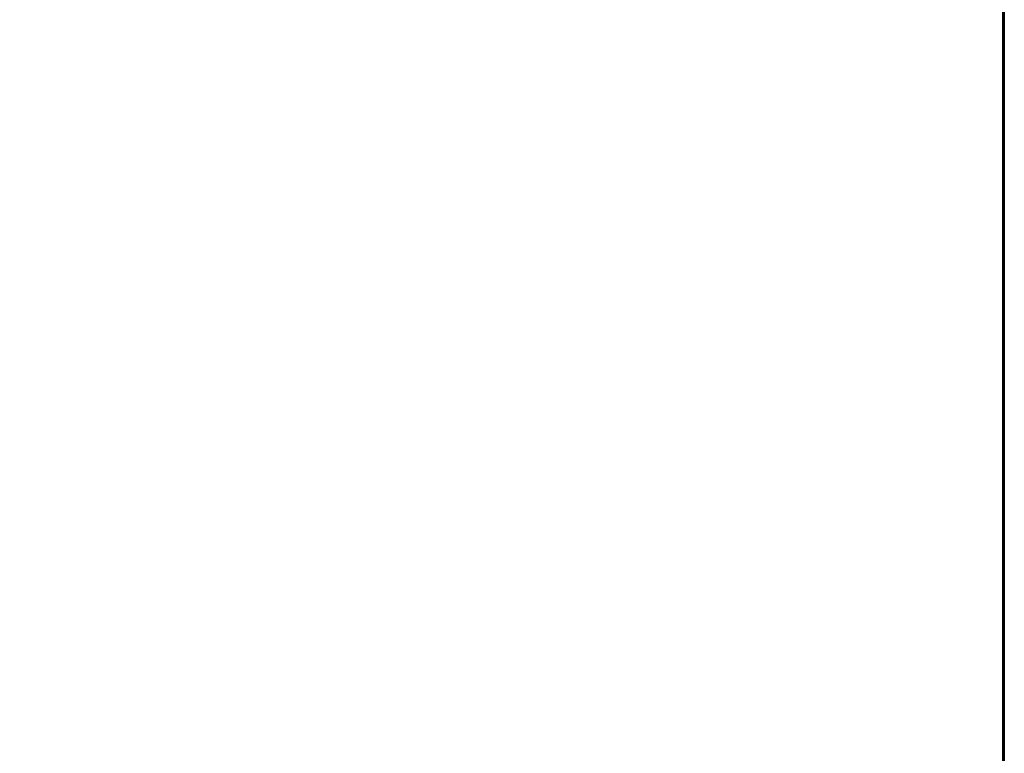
# Model space of a CAD drawing. Extents: x -4.8 to 35.9, y -3 to 20.9.
# Tile 247 of 256: x 27.7 to 34, y 3.8 to 8.5. Entities that reach past the tile are written whole.
import ezdxf

# ---------------------------------------------------------------- set-up
doc = ezdxf.new("R2010")
doc.units = 0

# ---------------------------------------------------------------- blocks, each defined once
blk = doc.blocks.new('Box-9c5aac30-f8ae-4034-90b2-d7c4fc0b7434')
at = {"color": 253, "linetype": 'Continuous', "true_color": 0xa0a0a0, "transparency": 33554687}
mesh = blk.add_polyface(dxfattribs=at)
corners = [(0, 0), (34, 0), (34, 19), (0, 19), (0, 0, 0.01), (34, 0, 0.01), (34, 19, 0.01), (0, 19, 0.01)]
mesh.append_faces([[corners[k] for k in face] for face in [(0, 1, 2, 3), (4, 5, 6, 7), (0, 1, 5, 4), (1, 2, 6, 5), (2, 3, 7, 6), (3, 0, 4, 7)]], dxfattribs={"color": 253})
blk = doc.blocks.new('Box-2bf854d7-3f64-4721-a526-d72fa3e3e497')
at = {"color": 253, "linetype": 'Continuous', "true_color": 0xa0a0a0, "transparency": 33554687}
mesh = blk.add_polyface(dxfattribs=at)
corners = [(0, 0), (34, 0), (34, 19), (0, 19), (0, 0, 0.01), (34, 0, 0.01), (34, 19, 0.01), (0, 19, 0.01)]
mesh.append_faces([[corners[k] for k in face] for face in [(0, 1, 2, 3), (4, 5, 6, 7), (0, 1, 5, 4), (1, 2, 6, 5), (2, 3, 7, 6), (3, 0, 4, 7)]], dxfattribs={"color": 253})
blk = doc.blocks.new('Box-0d494ec2-6835-42d8-bac6-8f8e8e2f4815')
at = {"color": 253, "linetype": 'Continuous', "true_color": 0xa0a0a0, "transparency": 33554687}
mesh = blk.add_polyface(dxfattribs=at)
corners = [(0, 0), (0.01, 0), (0.01, 19), (0, 19), (0, 0, 11.5), (0.01, 0, 11.5), (0.01, 19, 11.5), (0, 19, 11.5)]
mesh.append_faces([[corners[k] for k in face] for face in [(0, 1, 2, 3), (4, 5, 6, 7), (0, 1, 5, 4), (1, 2, 6, 5), (2, 3, 7, 6), (3, 0, 4, 7)]], dxfattribs={"color": 253})
blk = doc.blocks.new('b8be9b5a-3320-4f0e-bbbc-f388bb5e2de7')
at = {"linetype": 'Continuous', "transparency": 33554687}
for name, p in [('Box-9c5aac30-f8ae-4034-90b2-d7c4fc0b7434', (0, 0)), ('Box-2bf854d7-3f64-4721-a526-d72fa3e3e497', (0, 0, 11.49)), ('Box-0d494ec2-6835-42d8-bac6-8f8e8e2f4815', (33.99, 0))]:
    blk.add_blockref(name, p, dxfattribs=at)
blk = doc.blocks.new('008a4192-8c0a-4d11-a3e0-f67c3f4d5a44')
at = {"linetype": 'Continuous', "transparency": 33554687}
blk.add_blockref('b8be9b5a-3320-4f0e-bbbc-f388bb5e2de7', (0, 0), dxfattribs=at)

msp = doc.modelspace()

# ---------------------------------------------------------------- block references
at = {"transparency": 33554687}
msp.add_blockref('008a4192-8c0a-4d11-a3e0-f67c3f4d5a44', (0, 0), dxfattribs=at)

doc.saveas('drawing.dxf')
